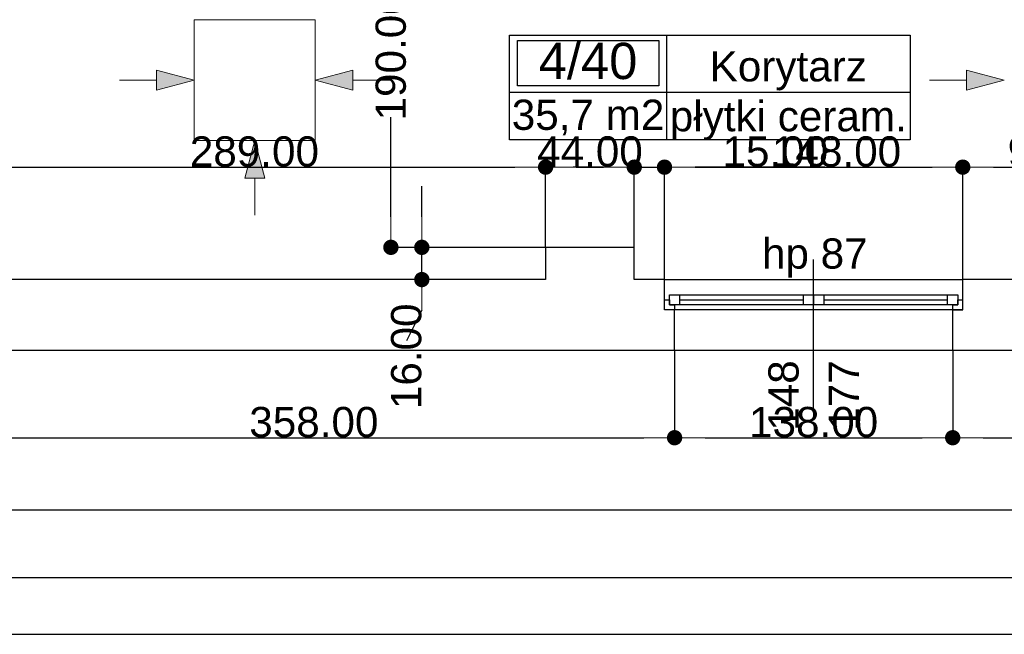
# Model space of a CAD drawing. Header units: millimetres. Extents: x -166872 to -65719, y 14266 to 44345.
# Tile 27 of 65: x -121318 to -116432, y 14639 to 17689. Entities that reach past the tile are written whole.
import ezdxf
from ezdxf.enums import TextEntityAlignment as Align

# ---------------------------------------------------------------- set-up
doc = ezdxf.new("R2010")
doc.units = ezdxf.units.MM
doc.header["$MEASUREMENT"] = 0
doc.linetypes.add('Wipeout_Contour', pattern=[1000, 0, -1000])
for name, color, linetype in [('Linia', 7, 'Continuous'), ('Obiekt', 7, 'Continuous'), ('Okno', 7, 'Continuous'), ('Strefa', 7, 'Continuous'), ('Strop', 7, 'Continuous'), ('Słup', 7, 'Continuous'), ('Wymiary', 63, 'Continuous'), ('Ściana', 7, 'Continuous')]:
    doc.layers.add(name, color=color, linetype=linetype)
doc.styles.add('Arial', font='txt')
doc.dimstyles.new('GENERATED_STYLE__1', dxfattribs={"dimtxt": 150, "dimasz": 152, "dimexe": 0.18, "dimexo": 0, "dimgap": 0.09, "dimtad": 1, "dimtih": 1, "dimtoh": 1, "dimlfac": 0.1, "dimzin": 0, "dimdsep": 46, "dimtxsty": 'Arial', "dimblk": 'ARROWHEAD_11', "dimblk1": 'ARROWHEAD_11', "dimblk2": 'ARROWHEAD_11', "dimcen": 0.09, "dimclrd": 114, "dimclre": 114, "dimclrt": 114, "dimazin": 0, "dimtfac": 1, "dimtdec": 4, "dimtmove": 0, "dimatfit": 3, "dimfxl": 1, "dimtolj": 1, "dimtzin": 0, "dimarcsym": 0})
doc.dimstyles.new('GENERATED_STYLE__2', dxfattribs={"dimtxt": 150, "dimasz": 152, "dimexe": 0.18, "dimexo": 0, "dimgap": 0.09, "dimtad": 1, "dimlfac": 0.1, "dimzin": 0, "dimdsep": 46, "dimtxsty": 'Arial', "dimblk": 'ARROWHEAD_11', "dimblk1": 'ARROWHEAD_11', "dimblk2": 'ARROWHEAD_11', "dimcen": 0.09, "dimclrd": 114, "dimclre": 114, "dimclrt": 114, "dimazin": 0, "dimtfac": 1, "dimtdec": 4, "dimtmove": 0, "dimatfit": 3, "dimfxl": 1, "dimtolj": 1, "dimtzin": 0, "dimarcsym": 0})

# ---------------------------------------------------------------- blocks, each defined once
blk = doc.blocks.new('Korytarz_4_40_40', base_point=(-118107.9, 17329.3))
at = {"layer": 'Strefa'}
for p, q in [((-118886.9, 17612.1), (-116899.7, 17612.1)), ((-118886.9, 17093.5), (-118886.9, 17612.1)), ((-118107.9, 17612.1), (-118107.9, 17093.5)), ((-116899.7, 17612.1), (-116899.7, 17093.5)), ((-118848, 17586.2), (-118146.9, 17586.2)), ((-118848, 17359.9), (-118848, 17586.2)), ((-118146.9, 17586.2), (-118146.9, 17359.9)), ((-118146.9, 17359.9), (-118848, 17359.9)), ((-118886.9, 17329.3), (-116899.7, 17329.3)), ((-116899.7, 17093.5), (-118886.9, 17093.5))]:
    blk.add_line(p, q, dxfattribs=at)
at = {"layer": 'Strefa', "style": 'Arial'}
for tag, height, p in [('ROOM_NUMBER', 180, (-118497.4, 17484.2)), ('ROOM_NAME', 150, (-117503.8, 17457.7)), ('floor_f', 150, (-117503.8, 17210.2)), ('ROOM_CALC_AREA', 150, (-118497.4, 17217.2))]:
    blk.add_attdef(tag, text='', height=height, dxfattribs=at).set_placement(p, align=Align.MIDDLE_CENTER)
blk = doc.blocks.new('ARROWHEAD_11')
at = {"color": 0, "linetype": 'Continuous', "lineweight": 0}
blk.add_line((0, 0), (-1, 0), dxfattribs=at)
at = {"color": 0, "linetype": 'Continuous', "lineweight": 0, "const_width": 0.25, "flags": 128}
blk.add_lwpolyline([(-0.125, 0, 1), (0.125, 0, 1)], format="xyb", close=True, dxfattribs=at)
blk = doc.blocks.new('*D5638')
at = {"layer": 'Defpoints', "color": 0}
for p in [(-118708, 16957.2), (-118708, 16559.3), (-121598, 16399.3)]:
    blk.add_point(p, dxfattribs=at)
at = {"layer": 'Wymiary', "color": 114, "lineweight": -2}
for p, q in [((-121598, 16399.3), (-121598, 16957.4)), ((-121446, 16957.2), (-118860, 16957.2)), ((-118708, 16559.3), (-118708, 16957.4))]:
    blk.add_line(p, q, dxfattribs=at)
at = {"layer": 'Wymiary', "color": 114, "lineweight": -2, "xscale": 152, "yscale": 152, "zscale": 152, "rotation": 180}
blk.add_blockref('ARROWHEAD_11', (-121598, 16957.2), dxfattribs=at)
at = {"layer": 'Wymiary', "color": 114, "lineweight": -2, "xscale": 152, "yscale": 152, "zscale": 152}
blk.add_blockref('ARROWHEAD_11', (-118708, 16957.2), dxfattribs=at)
at = {"layer": 'Wymiary', "color": 114, "lineweight": 13, "insert": (-120153, 17033.9), "char_height": 150, "attachment_point": 5, "style": 'Arial'}
blk.add_mtext('\\A1;289.00', dxfattribs=at)
blk = doc.blocks.new('*D5639')
at = {"layer": 'Defpoints', "color": 0}
for p in [(-118268, 16957.2), (-118708, 16559.3), (-118268, 16559.3)]:
    blk.add_point(p, dxfattribs=at)
at = {"layer": 'Wymiary', "color": 114, "lineweight": -2}
for p, q in [((-118708, 16559.3), (-118708, 16957.4)), ((-118556, 16957.2), (-118420, 16957.2)), ((-118268, 16559.3), (-118268, 16957.4))]:
    blk.add_line(p, q, dxfattribs=at)
at = {"layer": 'Wymiary', "color": 114, "lineweight": -2, "xscale": 152, "yscale": 152, "zscale": 152, "rotation": 180}
blk.add_blockref('ARROWHEAD_11', (-118708, 16957.2), dxfattribs=at)
at = {"layer": 'Wymiary', "color": 114, "lineweight": -2, "xscale": 152, "yscale": 152, "zscale": 152}
blk.add_blockref('ARROWHEAD_11', (-118268, 16957.2), dxfattribs=at)
at = {"layer": 'Wymiary', "color": 114, "lineweight": 13, "insert": (-118488, 17033.9), "char_height": 150, "attachment_point": 5, "style": 'Arial'}
blk.add_mtext('\\A1;44.00', dxfattribs=at)
blk = doc.blocks.new('*D5640')
at = {"layer": 'Defpoints', "color": 0}
for p in [(-118118, 16957.2), (-118268, 16559.3), (-118118, 16399.3)]:
    blk.add_point(p, dxfattribs=at)
at = {"layer": 'Wymiary', "color": 114, "lineweight": -2}
for p, q in [((-118420, 16957.2), (-118572, 16957.2)), ((-118268, 16559.3), (-118268, 16957.4)), ((-118268, 16957.2), (-118118, 16957.2)), ((-118118, 16399.3), (-118118, 16957.4)), ((-117814, 16957.2), (-117966, 16957.2)), ((-117322.4, 16957.2), (-117814, 16957.2))]:
    blk.add_line(p, q, dxfattribs=at)
at = {"layer": 'Wymiary', "color": 114, "lineweight": -2, "xscale": 152, "yscale": 152, "zscale": 152}
blk.add_blockref('ARROWHEAD_11', (-118268, 16957.2), dxfattribs=at)
at = {"layer": 'Wymiary', "color": 114, "lineweight": -2, "xscale": 152, "yscale": 152, "zscale": 152, "rotation": 180}
blk.add_blockref('ARROWHEAD_11', (-118118, 16957.2), dxfattribs=at)
at = {"layer": 'Wymiary', "color": 114, "lineweight": 13, "insert": (-117568.2, 17033.9), "char_height": 150, "attachment_point": 5, "style": 'Arial'}
blk.add_mtext('\\A1;15.00', dxfattribs=at)
blk = doc.blocks.new('*D5641')
at = {"layer": 'Defpoints', "color": 0}
for p in [(-116638, 16957.2), (-118118, 16399.3), (-116638, 16399.3)]:
    blk.add_point(p, dxfattribs=at)
at = {"layer": 'Wymiary', "color": 114, "lineweight": -2}
for p, q in [((-118118, 16399.3), (-118118, 16957.4)), ((-117966, 16957.2), (-116790, 16957.2)), ((-116638, 16399.3), (-116638, 16957.4))]:
    blk.add_line(p, q, dxfattribs=at)
at = {"layer": 'Wymiary', "color": 114, "lineweight": -2, "xscale": 152, "yscale": 152, "zscale": 152, "rotation": 180}
blk.add_blockref('ARROWHEAD_11', (-118118, 16957.2), dxfattribs=at)
at = {"layer": 'Wymiary', "color": 114, "lineweight": -2, "xscale": 152, "yscale": 152, "zscale": 152}
blk.add_blockref('ARROWHEAD_11', (-116638, 16957.2), dxfattribs=at)
at = {"layer": 'Wymiary', "color": 114, "lineweight": 13, "insert": (-117264.2, 17033.9), "char_height": 150, "attachment_point": 5, "style": 'Arial'}
blk.add_mtext('\\A1;148.00', dxfattribs=at)
blk = doc.blocks.new('*D5642')
at = {"layer": 'Defpoints', "color": 0}
for p in [(-115668, 16957.2), (-115668, 16539.3), (-116638, 16399.3)]:
    blk.add_point(p, dxfattribs=at)
at = {"layer": 'Wymiary', "color": 114, "lineweight": -2}
for p, q in [((-116638, 16399.3), (-116638, 16957.4)), ((-116486, 16957.2), (-115820, 16957.2)), ((-115668, 16539.3), (-115668, 16957.4))]:
    blk.add_line(p, q, dxfattribs=at)
at = {"layer": 'Wymiary', "color": 114, "lineweight": -2, "xscale": 152, "yscale": 152, "zscale": 152, "rotation": 180}
blk.add_blockref('ARROWHEAD_11', (-116638, 16957.2), dxfattribs=at)
at = {"layer": 'Wymiary', "color": 114, "lineweight": -2, "xscale": 152, "yscale": 152, "zscale": 152}
blk.add_blockref('ARROWHEAD_11', (-115668, 16957.2), dxfattribs=at)
at = {"layer": 'Wymiary', "color": 114, "lineweight": 13, "insert": (-116153, 17033.9), "char_height": 150, "attachment_point": 5, "style": 'Arial'}
blk.add_mtext('\\A1;97.00', dxfattribs=at)
blk = doc.blocks.new('*D6107')
at = {"layer": 'Defpoints', "color": 0}
for p in [(-124946.7, 19439.3), (-120608, 19439.3), (-123328, 16399.3)]:
    blk.add_point(p, dxfattribs=at)
at = {"layer": 'Wymiary', "color": 114, "lineweight": -2}
for p, q in [((-120608, 19439.3), (-124946.9, 19439.3)), ((-124946.7, 19287.3), (-124946.7, 18116.6)), ((-124946.7, 16551.3), (-124946.7, 17494.4)), ((-123328, 16399.3), (-124946.9, 16399.3))]:
    blk.add_line(p, q, dxfattribs=at)
at = {"layer": 'Wymiary', "color": 114, "lineweight": -2, "xscale": 152, "yscale": 152, "zscale": 152}
for p, rotation in [((-124946.7, 19439.3), 90), ((-124946.7, 16399.3), 270)]:
    blk.add_blockref('ARROWHEAD_11', p, dxfattribs=dict(at, rotation=rotation))
at = {"layer": 'Wymiary', "color": 114, "lineweight": 13, "insert": (-124946.7, 17805.5), "char_height": 150, "attachment_point": 5, "rotation": 90, "style": 'Arial'}
blk.add_mtext('\\A1;304.00', dxfattribs=at)
blk = doc.blocks.new('*D6177')
at = {"layer": 'Defpoints', "color": 0}
for p in [(-119322.2, 16559.3), (-118708, 16559.3), (-118708, 16399.3)]:
    blk.add_point(p, dxfattribs=at)
at = {"layer": 'Wymiary', "color": 114, "lineweight": -2}
for p, q in [((-119322.2, 16711.3), (-119322.2, 16863.3)), ((-118708, 16559.3), (-119322.4, 16559.3)), ((-119322.2, 16399.3), (-119322.2, 16559.3)), ((-118708, 16399.3), (-119322.4, 16399.3)), ((-119322.2, 16247.3), (-119398.9, 16095.3))]:
    blk.add_line(p, q, dxfattribs=at)
at = {"layer": 'Wymiary', "color": 114, "lineweight": -2, "xscale": 152, "yscale": 152, "zscale": 152}
for p, rotation in [((-119322.2, 16559.3), 270), ((-119322.2, 16399.3), 90)]:
    blk.add_blockref('ARROWHEAD_11', p, dxfattribs=dict(at, rotation=rotation))
at = {"layer": 'Wymiary', "color": 114, "lineweight": 13, "insert": (-119398.9, 16018.6), "char_height": 150, "attachment_point": 5, "rotation": 90, "style": 'Arial'}
blk.add_mtext('\\A1;16.00', dxfattribs=at)
blk = doc.blocks.new('*D6178')
at = {"layer": 'Defpoints', "color": 0}
for p in [(-119475.6, 18459.3), (-118778, 18459.3), (-118708, 16559.3)]:
    blk.add_point(p, dxfattribs=at)
at = {"layer": 'Wymiary', "color": 114, "lineweight": -2}
for p, q in [((-118778, 18459.3), (-119475.8, 18459.3)), ((-119475.6, 18307.3), (-119475.6, 17813.5)), ((-119475.6, 16711.3), (-119475.6, 17205.2)), ((-118708, 16559.3), (-119475.8, 16559.3))]:
    blk.add_line(p, q, dxfattribs=at)
at = {"layer": 'Wymiary', "color": 114, "lineweight": -2, "xscale": 152, "yscale": 152, "zscale": 152}
for p, rotation in [((-119475.6, 18459.3), 90), ((-119475.6, 16559.3), 270)]:
    blk.add_blockref('ARROWHEAD_11', p, dxfattribs=dict(at, rotation=rotation))
at = {"layer": 'Wymiary', "color": 114, "lineweight": 13, "insert": (-119475.6, 17509.3), "char_height": 150, "attachment_point": 5, "rotation": 90, "style": 'Arial'}
blk.add_mtext('\\A1;190.00', dxfattribs=at)
blk = doc.blocks.new('*D6235')
at = {"layer": 'Defpoints', "color": 0}
for p in [(-121648, 16049.3), (-118068, 16049.3), (-118068, 15614.7)]:
    blk.add_point(p, dxfattribs=at)
at = {"layer": 'Wymiary', "color": 114, "lineweight": -2}
for p, q in [((-121648, 16049.3), (-121648, 15614.5)), ((-118068, 16049.3), (-118068, 15614.5)), ((-121496, 15614.7), (-118220, 15614.7))]:
    blk.add_line(p, q, dxfattribs=at)
at = {"layer": 'Wymiary', "color": 114, "lineweight": -2, "xscale": 152, "yscale": 152, "zscale": 152, "rotation": 180}
blk.add_blockref('ARROWHEAD_11', (-121648, 15614.7), dxfattribs=at)
at = {"layer": 'Wymiary', "color": 114, "lineweight": -2, "xscale": 152, "yscale": 152, "zscale": 152}
blk.add_blockref('ARROWHEAD_11', (-118068, 15614.7), dxfattribs=at)
at = {"layer": 'Wymiary', "color": 114, "lineweight": 13, "insert": (-119858, 15691.4), "char_height": 150, "attachment_point": 5, "style": 'Arial'}
blk.add_mtext('\\A1;358.00', dxfattribs=at)
blk = doc.blocks.new('*D6236')
at = {"layer": 'Defpoints', "color": 0}
for p in [(-118068, 16049.3), (-116688, 16049.3), (-116688, 15614.7)]:
    blk.add_point(p, dxfattribs=at)
at = {"layer": 'Wymiary', "color": 114, "lineweight": -2}
for p, q in [((-118068, 16049.3), (-118068, 15614.5)), ((-116688, 16049.3), (-116688, 15614.5)), ((-117916, 15614.7), (-116840, 15614.7))]:
    blk.add_line(p, q, dxfattribs=at)
at = {"layer": 'Wymiary', "color": 114, "lineweight": -2, "xscale": 152, "yscale": 152, "zscale": 152, "rotation": 180}
blk.add_blockref('ARROWHEAD_11', (-118068, 15614.7), dxfattribs=at)
at = {"layer": 'Wymiary', "color": 114, "lineweight": -2, "xscale": 152, "yscale": 152, "zscale": 152}
blk.add_blockref('ARROWHEAD_11', (-116688, 15614.7), dxfattribs=at)
at = {"layer": 'Wymiary', "color": 114, "lineweight": 13, "insert": (-117378, 15691.4), "char_height": 150, "attachment_point": 5, "style": 'Arial'}
blk.add_mtext('\\A1;138.00', dxfattribs=at)
blk = doc.blocks.new('*D6237')
at = {"layer": 'Defpoints', "color": 0}
for p in [(-116688, 16049.3), (-113168, 16049.3), (-113168, 15614.7)]:
    blk.add_point(p, dxfattribs=at)
at = {"layer": 'Wymiary', "color": 114, "lineweight": -2}
for p, q in [((-116688, 16049.3), (-116688, 15614.5)), ((-113168, 16049.3), (-113168, 15614.5)), ((-116536, 15614.7), (-113320, 15614.7))]:
    blk.add_line(p, q, dxfattribs=at)
at = {"layer": 'Wymiary', "color": 114, "lineweight": -2, "xscale": 152, "yscale": 152, "zscale": 152, "rotation": 180}
blk.add_blockref('ARROWHEAD_11', (-116688, 15614.7), dxfattribs=at)
at = {"layer": 'Wymiary', "color": 114, "lineweight": -2, "xscale": 152, "yscale": 152, "zscale": 152}
blk.add_blockref('ARROWHEAD_11', (-113168, 15614.7), dxfattribs=at)
at = {"layer": 'Wymiary', "color": 114, "lineweight": 13, "insert": (-114928, 15691.4), "char_height": 150, "attachment_point": 5, "style": 'Arial'}
blk.add_mtext('\\A1;352.00', dxfattribs=at)
blk = doc.blocks.new('*D6253')
at = {"layer": 'Defpoints', "color": 0}
for p in [(-67558, 20909.2), (-67558, 15257.7), (-140258, 14639.3)]:
    blk.add_point(p, dxfattribs=at)
at = {"layer": 'Wymiary', "color": 114, "lineweight": -2}
for p, q in [((-67558, 20909.2), (-67558, 15257.6)), ((-140258, 14639.3), (-140258, 15257.9)), ((-140106, 15257.7), (-67710, 15257.7))]:
    blk.add_line(p, q, dxfattribs=at)
at = {"layer": 'Wymiary', "color": 114, "lineweight": -2, "xscale": 152, "yscale": 152, "zscale": 152, "rotation": 180}
blk.add_blockref('ARROWHEAD_11', (-140258, 15257.7), dxfattribs=at)
at = {"layer": 'Wymiary', "color": 114, "lineweight": -2, "xscale": 152, "yscale": 152, "zscale": 152}
blk.add_blockref('ARROWHEAD_11', (-67558, 15257.7), dxfattribs=at)
at = {"layer": 'Wymiary', "color": 114, "lineweight": 13, "insert": (-103908, 15334.4), "char_height": 150, "attachment_point": 5, "style": 'Arial'}
blk.add_mtext('\\A1;7270.01', dxfattribs=at)

msp = doc.modelspace()

# ---------------------------------------------------------------- hatches: boundary and pattern name
at = {"layer": 'Linia', "linetype": 'Continuous', "lineweight": 13}
for points in [[(-120452.707, 17389.012), (-120639.31, 17439.012), (-120639.31, 17339.012)], [(-119851.907, 17389.012), (-119665.305, 17339.012), (-119665.305, 17439.012)], [(-116432.312, 17389.012), (-116618.915, 17439.012), (-116618.915, 17339.012)], [(-120151.507, 17089.012), (-120201.258, 16902.343), (-120101.258, 16902.476)]]:
    msp.add_hatch(color=256, dxfattribs=at).paths.add_polyline_path(points)

# ---------------------------------------------------------------- linework, layer by layer
at = {"layer": 'Linia', "lineweight": 13}
for p, q in [((-119851.907, 17688.612), (-120451.907, 17688.612)), ((-120451.907, 17688.612), (-120451.907, 17089.412)), ((-119851.907, 17089.412), (-119851.907, 17688.612)), ((-120452.707, 17389.012), (-120639.31, 17439.012)), ((-120639.31, 17339.012), (-120639.31, 17439.012)), ((-119851.907, 17389.012), (-119665.305, 17439.012)), ((-119665.305, 17439.012), (-119665.305, 17339.012)), ((-116432.312, 17389.012), (-116618.915, 17439.012)), ((-116618.915, 17339.012), (-116618.915, 17439.012)), ((-120823.082, 17389.012), (-120639.31, 17389.012)), ((-120452.707, 17389.012), (-120639.31, 17339.012)), ((-119851.907, 17389.012), (-119665.305, 17339.012)), ((-119481.532, 17389.012), (-119665.305, 17389.012)), ((-116802.687, 17389.012), (-116618.915, 17389.012)), ((-116432.312, 17389.012), (-116618.915, 17339.012)), ((-120451.907, 17088.612), (-119851.907, 17088.612)), ((-120151.507, 17089.012), (-120201.258, 16902.343)), ((-120151.507, 17089.012), (-120101.258, 16902.476)), ((-120101.258, 16902.476), (-120201.258, 16902.343)), ((-120151.013, 16718.637), (-120151.258, 16902.41))]:
    msp.add_line(p, q, dxfattribs=at)
at = {"layer": 'Obiekt'}
msp.add_line((-117378.019, 15749.32), (-117378.019, 16499.32), dxfattribs=at)
at = {"layer": 'Okno'}
for p, q in [((-118118.019, 16399.32), (-116638.019, 16399.32)), ((-118093.019, 16324.32), (-118043.019, 16324.32)), ((-118093.019, 16274.32), (-118093.019, 16324.32)), ((-118043.019, 16324.32), (-117428.019, 16324.32)), ((-118043.019, 16324.32), (-118043.019, 16274.32)), ((-118043.019, 16324.32), (-117428.019, 16324.32)), ((-117428.019, 16274.32), (-117428.019, 16324.32)), ((-117428.019, 16324.32), (-117378.019, 16324.32)), ((-117378.019, 16324.32), (-117378.019, 16274.32)), ((-117378.019, 16324.32), (-117328.019, 16324.32)), ((-117378.019, 16274.32), (-117378.019, 16324.32)), ((-117328.019, 16324.32), (-116713.019, 16324.32)), ((-117328.019, 16324.32), (-117328.019, 16274.32)), ((-117328.019, 16324.32), (-116713.019, 16324.32)), ((-116713.019, 16274.32), (-116713.019, 16324.32)), ((-116713.019, 16324.32), (-116663.019, 16324.32)), ((-116663.019, 16324.32), (-116663.019, 16274.32)), ((-118118.019, 16299.32), (-118093.019, 16299.32)), ((-118118.019, 16249.32), (-118118.019, 16299.32)), ((-118093.019, 16299.32), (-118093.019, 16274.32)), ((-118093.019, 16274.32), (-118068.019, 16274.32)), ((-118043.019, 16274.32), (-118093.019, 16274.32)), ((-118068.019, 16274.32), (-118068.019, 16249.32)), ((-118043.019, 16299.32), (-117428.019, 16299.32)), ((-117428.019, 16274.32), (-118043.019, 16274.32)), ((-117378.019, 16274.32), (-117428.019, 16274.32)), ((-117328.019, 16274.32), (-117378.019, 16274.32)), ((-117328.019, 16299.32), (-116713.019, 16299.32)), ((-116713.019, 16274.32), (-117328.019, 16274.32)), ((-116663.019, 16274.32), (-116713.019, 16274.32)), ((-116688.019, 16249.32), (-116688.019, 16274.32)), ((-116688.019, 16274.32), (-116663.019, 16274.32)), ((-116663.019, 16274.32), (-116663.019, 16299.32)), ((-116663.019, 16299.32), (-116638.019, 16299.32)), ((-116638.019, 16249.32), (-116638.019, 16299.32)), ((-118068.019, 16249.32), (-118118.019, 16249.32)), ((-118068.019, 16249.32), (-118118.019, 16249.32)), ((-117378.019, 16249.32), (-118068.019, 16249.32)), ((-116688.019, 16249.32), (-117378.019, 16249.32)), ((-116638.019, 16249.32), (-116688.019, 16249.32)), ((-116688.019, 16249.32), (-116638.019, 16249.32)), ((-118068.019, 16049.32), (-116688.019, 16049.32))]:
    msp.add_line(p, q, dxfattribs=at)
at = {"layer": 'Strop', "flags": 128}
msp.add_lwpolyline([(-96528.019, 14639.32), (-140258.019, 14639.32), (-141547.974, 14639.32), (-141547.974, 16204.96), (-158346.468, 31536.991), (-159768.887, 29978.522), (-165456.021, 35169.185), (-162779.93, 38101.664), (-160850.538, 36340.703), (-154498.018, 36340.703), (-154498.018, 42361.953, -0.00002607), (-154486.563, 42364.139, -0.04841545), (-132966.516, 44343.261, -0.0060186), (-130274.231, 44297.262), (-126000.282, 44095.254, -0.00045657), (-125806.601, 44084.047, -0.01791801), (-118229.318, 43365.515, -0.00776908), (-114963.359, 42885.553), (-114963.364, 42885.522, -0.034913), (-97147.904, 38702.246, -0.03139835)], format="xyb", dxfattribs=at)
at = {"layer": 'Słup'}
for p, q in [((-118708.019, 16559.32), (-118708.019, 16399.32)), ((-118268.019, 16559.32), (-118708.019, 16559.32)), ((-118268.019, 16399.32), (-118268.019, 16559.32))]:
    msp.add_line(p, q, dxfattribs=at)
at = {"layer": 'Ściana'}
for p, q in [((-118118.019, 16299.32), (-118118.019, 16399.32)), ((-116638.019, 16299.32), (-116638.019, 16399.32)), ((-118118.019, 16249.32), (-118118.019, 16299.32)), ((-116638.019, 16249.32), (-116638.019, 16299.32)), ((-118068.019, 16249.32), (-118118.019, 16249.32)), ((-118068.019, 16049.32), (-118068.019, 16249.32)), ((-116688.019, 16049.32), (-116688.019, 16249.32)), ((-116688.019, 16249.32), (-116638.019, 16249.32))]:
    msp.add_line(p, q, dxfattribs=at)
at = {"layer": 'Ściana', "flags": 128}
for points in [[(-118708.019, 16399.32), (-121598.019, 16399.32)], [(-118118.019, 16399.32), (-118268.019, 16399.32)], [(-115668.019, 16399.32), (-116638.019, 16399.32)], [(-121648.019, 16049.32), (-118068.019, 16049.32)], [(-116688.019, 16049.32), (-113168.019, 16049.32)]]:
    msp.add_lwpolyline(points, dxfattribs=at)

# ---------------------------------------------------------------- block references
at = {"layer": 'Strefa'}
ref = msp.add_blockref('Korytarz_4_40_40', (-118107.902, 17329.251), dxfattribs=at)
ref.add_attrib('ROOM_NAME', 'Korytarz', dxfattribs={"color": 7, "height": 150, "style": 'Arial'}).set_placement((-117503.818, 17457.651), align=Align.MIDDLE_CENTER)
ref.add_attrib('ROOM_NUMBER', '4/40', dxfattribs={"color": 7, "height": 180, "style": 'Arial'}).set_placement((-118497.423, 17484.198), align=Align.MIDDLE_CENTER)
ref.add_attrib('ROOM_CALC_AREA', '35,7 m2', dxfattribs={"color": 7, "height": 150, "style": 'Arial'}).set_placement((-118497.423, 17217.196), align=Align.MIDDLE_CENTER)
ref.add_attrib('floor_f', 'płytki ceram.', dxfattribs={"color": 7, "height": 150, "style": 'Arial'}).set_placement((-117503.818, 17210.151), align=Align.MIDDLE_CENTER)

# ---------------------------------------------------------------- texts
at = {"layer": 'Obiekt', "insert": (-117634.476, 16408.486), "char_height": 150, "attachment_point": 7, "style": 'Arial'}
msp.add_mtext('\\A1;{\\fArial|b0|i0|c238|p38;hp 87}', dxfattribs=at)
at = {"layer": 'Obiekt', "char_height": 150, "attachment_point": 7, "rotation": 90, "style": 'Arial'}
for s, insert in [('\\A1;{\\fArial|b0|i0|c238|p38;148}', (-117450.55, 15649.32)), ('\\A1;{\\fArial|b0|i0|c238|p38;177}', (-117153.019, 15649.32))]:
    msp.add_mtext(s, dxfattribs=dict(at, insert=insert))

# ---------------------------------------------------------------- dimensions: what is measured, and where the dimension line sits
at = {"layer": 'Wymiary', "lineweight": 13}
for base, p1, p2, picture, middle in [((-124946.721, 19439.32), (-123328.019, 16399.32), (-120608.019, 19439.32), '*D6107', (-124946.721, 17805.491)), ((-119475.571, 18459.32), (-118708.019, 16559.32), (-118778.019, 18459.32), '*D6178', (-119475.571, 17509.32)), ((-119322.219, 16559.32), (-118708.019, 16399.32), (-118708.019, 16559.32), '*D6177', (-119398.895, 16018.644))]:
    dim = msp.add_linear_dim(base=base, p1=p1, p2=p2, angle=90, dimstyle='GENERATED_STYLE__2', dxfattribs=at)
    dim.commit()
    dim.dimension.update_dxf_attribs({"geometry": picture, "text_midpoint": middle, "dimtype": 128, "text_rotation": 90})
for base, p1, p2, picture, middle in [((-118708.019, 16957.188), (-121598.019, 16399.32), (-118708.019, 16559.32), '*D5638', (-120153.019, 16957.188)), ((-118268.019, 16957.188), (-118708.019, 16559.32), (-118268.019, 16559.32), '*D5639', (-118488.019, 16957.188)), ((-118118.019, 16957.188), (-118268.019, 16559.32), (-118118.019, 16399.32), '*D5640', (-117568.158, 16957.188)), ((-116638.019, 16957.188), (-118118.019, 16399.32), (-116638.019, 16399.32), '*D5641', (-117264.19, 16957.188)), ((-115668.019, 16957.188), (-116638.019, 16399.32), (-115668.019, 16539.32), '*D5642', (-116153.019, 16957.188)), ((-118068.019, 15614.705), (-121648.019, 16049.32), (-118068.019, 16049.32), '*D6235', (-119858.019, 15614.705)), ((-116688.019, 15614.705), (-118068.019, 16049.32), (-116688.019, 16049.32), '*D6236', (-117378.019, 15614.705)), ((-113168.019, 15614.705), (-116688.019, 16049.32), (-113168.019, 16049.32), '*D6237', (-114928.019, 15614.705))]:
    dim = msp.add_linear_dim(base=base, p1=p1, p2=p2, dimstyle='GENERATED_STYLE__1', dxfattribs=at)
    dim.commit()
    dim.dimension.update_dxf_attribs({"geometry": picture, "text_midpoint": middle, "dimtype": 128})

# ---------------------------------------------------------------- next in the draw order: wipeouts: each hides what was drawn before it
at = {"linetype": 'Wipeout_Contour', "lineweight": 0, "ltscale": 477383.047514}
msp.add_wipeout([(-96878.019, 14919.32), (-139918.019, 14919.32), (-140258.019, 14639.32), (-96528.019, 14639.32)], dxfattribs=at).dxf.layer = 'Ściana'

# ---------------------------------------------------------------- next in the draw order: linework, layer by layer
at = {"layer": 'Ściana', "flags": 128}
for points in [[(-96878.019, 14919.32), (-140258.019, 14919.32)], [(-140258.019, 14639.32), (-96528.019, 14639.32)]]:
    msp.add_lwpolyline(points, dxfattribs=at)

# ---------------------------------------------------------------- next in the draw order: dimensions: what is measured, and where the dimension line sits
at = {"layer": 'Wymiary', "lineweight": 13}
dim = msp.add_linear_dim(base=(-67557.968, 15257.749), p1=(-140258.019, 14639.32), p2=(-67557.968, 20909.241), dimstyle='GENERATED_STYLE__1', dxfattribs=at)
dim.commit()
dim.dimension.update_dxf_attribs({"geometry": '*D6253', "text_midpoint": (-103907.994, 15257.749), "dimtype": 128})

doc.saveas('drawing.dxf')
